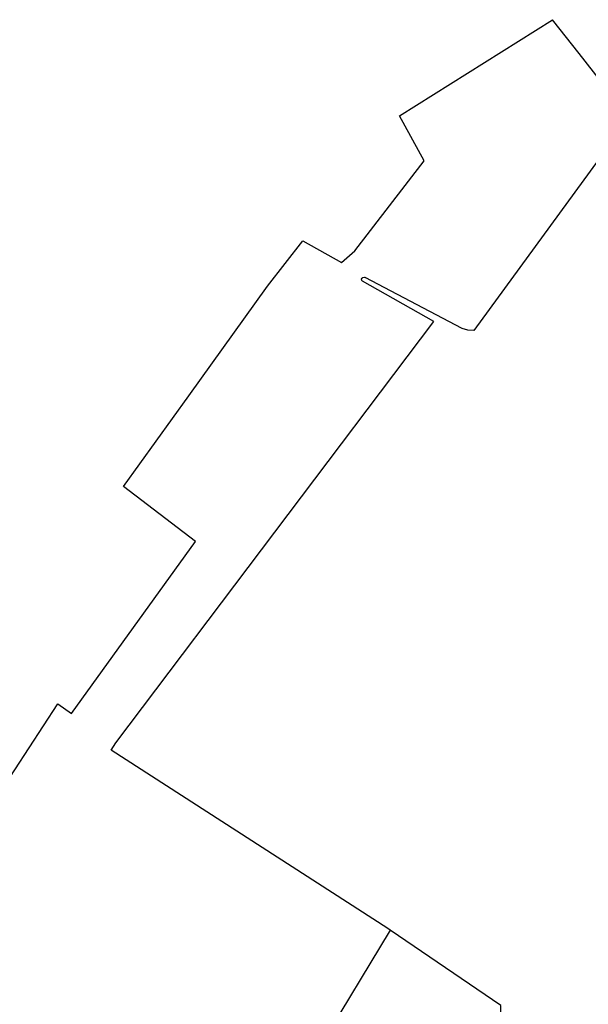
# Model space of a CAD drawing. Extents: x 163074 to 167167, y 441438 to 444019.
# Tile 44 of 49: x 166030 to 166209, y 441995 to 442305. Entities that reach past the tile are written whole.
import ezdxf

# ---------------------------------------------------------------- set-up
doc = ezdxf.new("R2010")
doc.units = 0
doc.header["$LTSCALE"] = 4
doc.layers.add('G_BTD', color=3, linetype='CONTINUOUS')

msp = doc.modelspace()

# ---------------------------------------------------------------- linework, layer by layer
at = {"layer": 'G_BTD', "linetype": 'Continuous', "transparency": 33554687}
for points in [[(165978.301, 442080.532), (165981.521, 442078.336), (165986.229, 442085.365), (166023.866, 442061.572), (166041.924, 442089.309), (166046.243, 442086.238), (166085.326, 442140.459), (166062.651, 442157.779), (166083.207, 442186.385), (166108.034, 442220.934), (166119.179, 442235.271), (166131.352, 442228.43), (166135.615, 442232.084), (166157.416, 442260.461), (166149.702, 442274.728), (166197.903, 442304.992)], [(166223.634, 442277.642), (166223.58, 442277.63), (166219.52, 442278.782), (166217.194, 442280.375), (166206.284, 442294.298), (166197.903, 442304.992)], [(166223.634, 442277.642), (166224.232, 442277.067), (166173.082, 442207.002), (166171.193, 442207.066), (166169.381, 442207.681), (166138.829, 442223.681)], [(166146.755, 442017.936), (166145.929, 442018.501), (166058.723, 442074.733), (166060.231, 442077.005), (166160.462, 442209.843), (166138.009, 442222.519)], [(166146.755, 442017.936), (166080.833, 441908.908)], [(166188.145, 441961.5), (166188.286, 441961.886), (166188.804, 441963.311), (166188.401, 441963.401), (166181.3, 441964.388), (166181.555, 441994.165), (166146.755, 442017.936)]]:
    msp.add_lwpolyline(points, dxfattribs=at)
msp.add_lwpolyline([(166138.009, 442222.519, -1.0119751), (166138.829, 442223.681)], format="xyb", dxfattribs=at)

doc.saveas('drawing.dxf')
